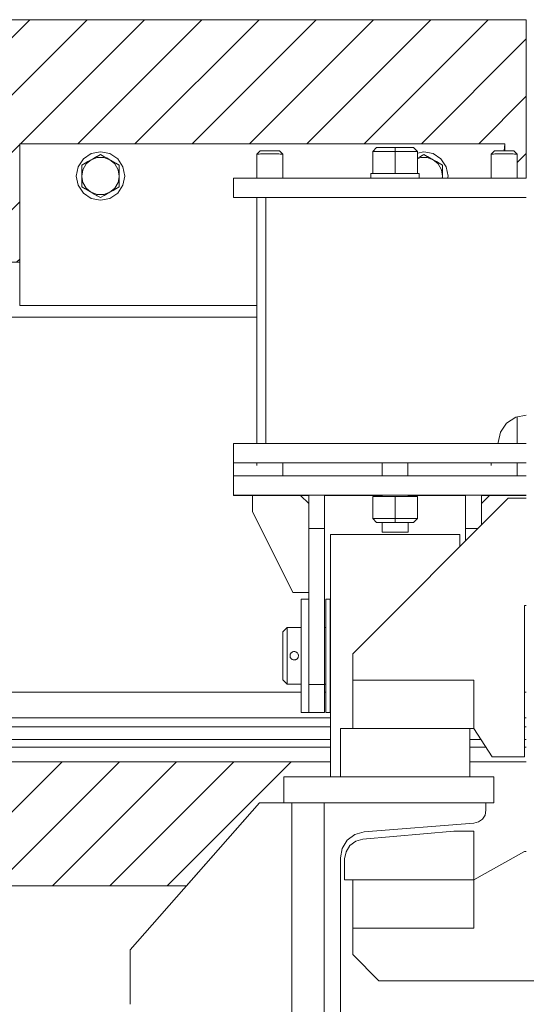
# Model space of a CAD drawing. Header units: millimetres. Extents: x 53056 to 116131, y -669674 to -625124.
# Tile 238 of 256: x 70535 to 70848, y -635462 to -634853. Entities that reach past the tile are written whole.
import ezdxf

# ---------------------------------------------------------------- set-up
doc = ezdxf.new("R2010")
doc.units = ezdxf.units.MM
doc.header["$MEASUREMENT"] = 0
doc.linetypes.add('DGN Style 1', pattern=[536.1990872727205, 0.8921781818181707, -535.3069090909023])
for name, color, linetype, lineweight in [('Main Cradle Blocks', 7, 'Continuous', 0), ('Main Cradle Tower', 7, 'Continuous', 0), ('Main Cradle Tower Rail Frame', 7, 'Continuous', 0), ('Side Cradle Blocks', 7, 'Continuous', 0), ('Side Cradle Stbd', 7, 'Continuous', 0)]:
    doc.layers.add(name, color=color, linetype=linetype, lineweight=lineweight)

# ---------------------------------------------------------------- blocks, each defined once
blk = doc.blocks.new('*U55')
at = {"linetype": 'Continuous', "lineweight": 0}
h = blk.add_hatch(dxfattribs=at)
h.set_pattern_fill('HATCH', color=30, style=0, pattern_type=2)
h.set_pattern_definition([(45, (-13953.095331, 12516.421581), (-17.71895608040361, 17.71895608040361), [])])
h.paths.add_polyline_path([(-14089.02989966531, 12396.1757699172), (-14059.17148328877, 12396.1757699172), (-14059.1714523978, 12396.1757699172), (-14059.1714523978, 12469.45638980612), (-13759.1714523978, 12469.45638980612), (-13759.46914635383, 12465.03923874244), (-13757.17304575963, 12465.03902375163), (-13755.22650566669, 12465.03841150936), (-13753.46914635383, 12465.03641439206), (-13751.47332197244, 12463.03340969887), (-13751.47302652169, 12448.10062734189), (-13751.47302652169, 12448.10059645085), (-13745.78914645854, 12448.10059645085), (-13745.78911556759, 12448.10059645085), (-13745.78911556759, 12546.1757699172), (-13745.78914645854, 12546.1757699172), (-14229.1714523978, 12546.1757699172), (-14229.1714523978, 12408.17580080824), (-14229.1714523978, 12408.1757699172), (-14089.02959075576, 12408.1757699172)])
h = blk.add_hatch(dxfattribs=at)
h.set_pattern_fill('HATCH', color=30, style=0, pattern_type=2)
h.set_pattern_definition([(45, (-14032.724546, 12064.084411), (-17.71895608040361, 17.71895608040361), [])])
h.paths.add_polyline_path([(-13910.78911556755, 12061.69492971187), (-13895.78914645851, 12061.69492971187), (-13895.78911556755, 12077.69492971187), (-13866.96914635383, 12077.69492971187), (-13866.96914635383, 12077.69496060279), (-13866.96914635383, 12083.40396477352), (-13866.96914635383, 12087.07755214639), (-13866.96917724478, 12087.07755214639), (-14133.75592507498, 12087.07755214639), (-14133.75592507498, 12010.35817203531), (-13955.92037223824, 12010.35817203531), (-13955.92034903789, 12010.35815163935)])
at = {"color": 30, "linetype": 'Continuous', "lineweight": 0, "flags": 128}
for points in [[(-14089.02989966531, 12396.1757699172), (-14059.17148328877, 12396.1757699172), (-14059.1714523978, 12396.1757699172), (-14059.1714523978, 12469.45638980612), (-13759.1714523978, 12469.45638980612), (-13759.46914635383, 12465.03923874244), (-13757.17304575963, 12465.03902375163), (-13755.22650566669, 12465.03841150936), (-13753.46914635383, 12465.03641439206), (-13751.47332197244, 12463.03340969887), (-13751.47302652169, 12448.10062734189), (-13751.47302652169, 12448.10059645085), (-13745.78914645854, 12448.10059645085), (-13745.78911556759, 12448.10059645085), (-13745.78911556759, 12546.1757699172), (-13745.78914645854, 12546.1757699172), (-14229.1714523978, 12546.1757699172), (-14229.1714523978, 12408.17580080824), (-14229.1714523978, 12408.1757699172), (-14089.02959075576, 12408.1757699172), (-14089.02989966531, 12396.1757699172)], [(-13910.78911556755, 12061.69492971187), (-13895.78914645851, 12061.69492971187), (-13895.78911556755, 12077.69492971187), (-13866.96914635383, 12077.69492971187), (-13866.96914635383, 12077.69496060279), (-13866.96914635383, 12083.40396477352), (-13866.96914635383, 12087.07755214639), (-13866.96917724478, 12087.07755214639), (-14133.75592507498, 12087.07755214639), (-14133.75592507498, 12010.35817203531), (-13955.92037223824, 12010.35817203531), (-13955.92034903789, 12010.35815163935), (-13910.78911556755, 12061.69492971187)]]:
    blk.add_lwpolyline(points, close=True, dxfattribs=at)
at = {"layer": 'Main Cradle Blocks', "color": 7, "linetype": 'Continuous', "lineweight": 0}
for p, q in [((-14133.75592507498, 12087.07755214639), (-13866.96917724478, 12087.07755214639)), ((-13780.78908467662, 12087.07755214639), (-13745.78914645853, 12087.07755214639)), ((-13955.92037223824, 12010.35817203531), (-14133.75592507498, 12010.35817203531))]:
    blk.add_line(p, q, dxfattribs=at)
at = {"layer": 'Main Cradle Tower', "color": 7, "linetype": 'Continuous', "lineweight": 0}
for p, q in [((-13911.53526392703, 12463.07289209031), (-13911.06379336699, 12463.08170822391)), ((-13904.46914635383, 12465.03923874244), (-13906.76524694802, 12465.03902375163)), ((-13903.88587194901, 12463.11667911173), (-13904.46914635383, 12463.11689537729)), ((-13838.42555281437, 12467.09281048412), (-13840.82555281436, 12464.69215849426)), ((-13838.43181507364, 12467.09277701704), (-13840.82555281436, 12464.69969009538)), ((-13840.82555281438, 12464.70436041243), (-13838.43648858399, 12467.09277509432)), ((-13840.82092366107, 12464.70436167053), (-13840.82555281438, 12464.70436041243)), ((-13840.82555281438, 12464.69973377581), (-13840.82555281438, 12464.70436041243)), ((-13840.82555281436, 12464.69220218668), (-13840.82555281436, 12464.69969009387)), ((-13840.82555281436, 12464.69215849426), (-13840.82555281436, 12451.09216000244)), ((-13826.96914635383, 12464.68839269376), (-13840.82555281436, 12464.69215849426)), ((-13838.42555281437, 12467.09903757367), (-13838.43175042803, 12467.092841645)), ((-13838.43019159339, 12467.09907037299), (-13838.42555281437, 12467.10370789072)), ((-13838.42092366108, 12467.10370914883), (-13838.42555281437, 12467.10370789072)), ((-13838.42555281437, 12467.10370789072), (-13838.42555281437, 12467.103271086)), ((-13832.96460567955, 12467.10052171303), (-13838.42555281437, 12467.09903757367)), ((-13838.42555281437, 12467.09903757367), (-13838.42555281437, 12467.09284204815)), ((-13838.42555281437, 12467.09281048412), (-13826.96914635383, 12467.08969693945)), ((-13832.95994769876, 12467.10519329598), (-13838.42085094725, 12467.10370916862)), ((-13834.36018261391, 12467.09736513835), (-13834.96914635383, 12467.09592402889)), ((-13832.96677427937, 12467.0983467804), (-13834.36018261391, 12467.09736513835)), ((-13832.50909532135, 12467.1006455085), (-13832.96453306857, 12467.1005217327)), ((-13832.49960732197, 12467.10531840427), (-13832.95988991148, 12467.1051933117)), ((-13831.21102681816, 12467.09903190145), (-13832.50773915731, 12467.09862404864)), ((-13831.20961336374, 12467.10099867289), (-13832.50525946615, 12467.100646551)), ((-13826.96914635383, 12467.1068214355), (-13832.49953151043, 12467.10531842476)), ((-13829.26413597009, 12467.10152740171), (-13831.20960539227, 12467.1009986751)), ((-13826.96914635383, 12467.10215111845), (-13829.26406982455, 12467.10152741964)), ((-13826.96914635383, 12467.1068214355), (-13822.73215035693, 12467.10566993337)), ((-13826.96914635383, 12467.10218200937), (-13826.96914635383, 12467.1068214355)), ((-13826.96914635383, 12467.10215111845), (-13824.67421231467, 12467.10152741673)), ((-13815.51273989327, 12467.09281048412), (-13826.96914635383, 12467.08969693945)), ((-13826.96914635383, 12467.08969693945), (-13826.96914635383, 12464.68839269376)), ((-13813.11273989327, 12464.69215849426), (-13826.96914635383, 12464.68839269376)), ((-13826.96914635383, 12451.08839420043), (-13826.96914635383, 12464.68839269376)), ((-13824.67419527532, 12467.10152741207), (-13822.72877052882, 12467.1009986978)), ((-13822.73211964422, 12467.10566992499), (-13820.97831162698, 12467.1051932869)), ((-13822.72869425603, 12467.10099867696), (-13821.42923067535, 12467.10064551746)), ((-13821.42738650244, 12467.09862305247), (-13822.72727121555, 12467.0990319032)), ((-13821.42919841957, 12467.10064550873), (-13820.97371431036, 12467.10052172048)), ((-13820.97822064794, 12467.10519326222), (-13815.52368099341, 12467.1037108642)), ((-13820.9736254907, 12467.10052169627), (-13815.51901067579, 12467.09903927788)), ((-13815.52362784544, 12467.10371084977), (-13815.51273989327, 12467.10370789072)), ((-13815.51894282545, 12467.09903925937), (-13815.51273989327, 12467.09903757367)), ((-13815.51273989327, 12467.10370789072), (-13815.51273989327, 12467.103271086)), ((-13815.51273989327, 12467.10370789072), (-13815.50810111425, 12467.09907037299)), ((-13815.51273989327, 12467.09903757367), (-13815.51273989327, 12467.09284137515)), ((-13815.50654152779, 12467.09284089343), (-13815.51273989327, 12467.09903757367)), ((-13813.11273989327, 12464.69215849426), (-13815.51273989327, 12467.09281048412)), ((-13813.11273989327, 12464.69969009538), (-13815.50647763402, 12467.09277701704)), ((-13815.50180412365, 12467.09277509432), (-13813.11273989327, 12464.70436041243)), ((-13813.11273989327, 12464.70436041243), (-13813.11736904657, 12464.70436167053)), ((-13813.11273989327, 12464.69973377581), (-13813.11273989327, 12464.70436041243)), ((-13813.11273989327, 12464.69969009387), (-13813.11273989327, 12464.69220218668)), ((-13813.11273989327, 12451.09216000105), (-13813.11273989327, 12464.69215849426)), ((-13766.53526392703, 12463.07289209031), (-13766.06379336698, 12463.08170822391)), ((-13759.46914635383, 12465.03923874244), (-13761.76524694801, 12465.03902375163)), ((-13758.88587194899, 12463.11667911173), (-13759.46914635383, 12463.11689537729)), ((-13826.96914635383, 12451.08839420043), (-13840.82555281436, 12451.09216000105)), ((-13813.11273989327, 12451.09216000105), (-13826.96914635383, 12451.08839420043)), ((-13926.96914635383, 12448.10059645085), (-13926.96914635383, 12436.10059645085)), ((-13926.96914635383, 12448.10059645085), (-13920.21914635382, 12448.10059645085)), ((-13920.21914635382, 12448.10059645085), (-13865.71914635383, 12448.10059645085)), ((-13912.44822122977, 12436.10056555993), (-13912.46550973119, 12283.98510734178)), ((-13745.78979163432, 12436.10059645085), (-13793.21914635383, 12436.10059645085)), ((-13751.46977943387, 12283.98510734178), (-13751.47010377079, 12300.37786411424)), ((-13926.96914635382, 12283.98507645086), (-13920.21914635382, 12283.98507645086)), ((-13920.21914635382, 12283.98507645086), (-13865.71914635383, 12283.98507645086)), ((-13926.96914635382, 12263.98510739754), (-13926.96914635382, 12271.98501344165)), ((-13912.46687358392, 12271.98504555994), (-13912.46706191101, 12270.32802167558)), ((-13896.46938372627, 12263.98510734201), (-13896.4695420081, 12271.98504555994)), ((-13834.96818624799, 12271.98504555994), (-13834.96836562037, 12263.98510734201)), ((-13818.97198048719, 12263.98510734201), (-13818.97263162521, 12271.98504555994)), ((-13745.78914645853, 12271.98507645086), (-13793.21914635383, 12271.98507645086)), ((-13767.46687358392, 12271.98504555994), (-13767.467061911, 12270.3280217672)), ((-13751.46938372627, 12263.98510734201), (-13751.46954200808, 12271.98504555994)), ((-13926.96914635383, 12251.98507778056), (-13926.96914635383, 12263.98507645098)), ((-13745.78914645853, 12263.98507645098), (-13926.96914635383, 12263.98507645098)), ((-13926.96914635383, 12251.8626892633), (-13926.96914635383, 12251.98507778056)), ((-13926.96914635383, 12251.98507778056), (-13745.78914645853, 12251.98507778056)), ((-13915.14602858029, 12251.8626892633), (-13926.96914635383, 12251.8626892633)), ((-13912.96914635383, 12251.95551349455), (-13912.469181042, 12251.9543303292)), ((-13912.46912255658, 12251.9262371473), (-13911.86021737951, 12251.9262371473)), ((-13911.85997816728, 12251.9262371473), (-13910.12603500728, 12251.9262371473)), ((-13910.12546837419, 12251.9262371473), (-13907.53064851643, 12251.9262371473)), ((-13907.53059511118, 12251.9262371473), (-13904.47011425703, 12251.9262371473)), ((-13907.53059031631, 12251.95179898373), (-13904.46975140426, 12251.95151238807)), ((-13904.47006103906, 12251.9262371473), (-13901.40849242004, 12251.9262371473)), ((-13904.46914635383, 12251.9595146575), (-13901.21633717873, 12251.95921008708)), ((-13901.40768447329, 12251.9262371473), (-13898.8128325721, 12251.9262371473)), ((-13898.81277910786, 12251.9262371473), (-13897.07831550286, 12251.9262371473)), ((-13897.07825372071, 12251.9262371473), (-13896.46917161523, 12251.9262371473)), ((-13896.46911480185, 12251.95433032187), (-13895.96914635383, 12251.95551349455)), ((-13885.42850911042, 12251.92580028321), (-13885.42850911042, 12251.9262371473)), ((-13885.42850911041, 12251.9262371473), (-13885.42850911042, 12251.92580028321)), ((-13880.34417724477, 12251.8626892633), (-13885.36491753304, 12251.8626892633)), ((-13834.96866842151, 12251.8626892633), (-13870.59411546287, 12251.8626892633)), ((-13834.96868300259, 12251.20770797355), (-13840.82555281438, 12251.20611623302)), ((-13840.82555281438, 12251.20611623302), (-13840.82555281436, 12251.19858463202)), ((-13840.82555281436, 12251.19858463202), (-13826.96914635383, 12251.1948188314)), ((-13840.82555281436, 12251.19858463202), (-13840.82555281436, 12237.59858613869)), ((-13834.96799619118, 12251.20235315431), (-13834.96914635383, 12251.20235043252)), ((-13834.9686357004, 12251.93964275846), (-13834.96865223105, 12251.20238249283)), ((-13826.96914635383, 12251.1948188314), (-13813.11273989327, 12251.19858463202)), ((-13826.96914635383, 12251.1948188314), (-13826.96914635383, 12237.59482033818)), ((-13818.96914635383, 12251.20235043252), (-13818.97203555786, 12251.20235726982)), ((-13818.97094006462, 12251.20238556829), (-13818.97100007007, 12251.93961760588)), ((-13783.34417724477, 12251.8626892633), (-13818.97096253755, 12251.8626892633)), ((-13813.11273989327, 12251.20611623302), (-13818.97090960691, 12251.20770832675)), ((-13813.11273989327, 12251.19861552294), (-13813.11273989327, 12251.20611623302)), ((-13813.11273989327, 12237.59858613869), (-13813.11273989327, 12251.19858463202)), ((-13773.5941463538, 12251.96537395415), (-13773.5941463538, 12233.45655488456)), ((-13768.57337517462, 12251.8626892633), (-13773.59411546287, 12251.8626892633)), ((-13768.50978359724, 12251.9262371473), (-13768.50978359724, 12251.92592823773)), ((-13767.46918104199, 12251.9543303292), (-13767.96914635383, 12251.95551349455)), ((-13766.86021737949, 12251.9262371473), (-13767.46912255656, 12251.9262371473)), ((-13765.47955399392, 12251.95268424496), (-13766.86005377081, 12251.95365679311)), ((-13765.12603500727, 12251.9262371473), (-13766.85997816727, 12251.9262371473)), ((-13765.47955399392, 12251.95268424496), (-13765.12603356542, 12251.95257305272)), ((-13765.12567413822, 12251.95257293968), (-13762.72195552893, 12251.9518169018)), ((-13762.53064851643, 12251.9262371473), (-13765.12546837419, 12251.9262371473)), ((-13762.53064701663, 12251.95179898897), (-13762.72195552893, 12251.9518169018)), ((-13759.47011425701, 12251.9262371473), (-13762.53059511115, 12251.9262371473)), ((-13759.46975140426, 12251.95151238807), (-13762.5305903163, 12251.95179898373)), ((-13756.40849242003, 12251.9262371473), (-13759.47006103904, 12251.9262371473)), ((-13753.8128325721, 12251.9262371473), (-13756.40768447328, 12251.9262371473)), ((-13752.07831550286, 12251.9262371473), (-13753.81277910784, 12251.9262371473)), ((-13751.46917161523, 12251.9262371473), (-13752.0782537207, 12251.9262371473)), ((-13750.96914635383, 12251.95551349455), (-13751.46911480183, 12251.95433032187)), ((-13745.78914645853, 12251.9262371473), (-13751.46911424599, 12251.9262371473)), ((-13915.14599768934, 12241.92153100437), (-13915.14599768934, 12241.92616918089)), ((-13840.82555281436, 12237.59858613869), (-13826.96914635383, 12237.59482033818)), ((-13840.82555281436, 12237.59858613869), (-13838.42555281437, 12235.19923866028)), ((-13826.96914635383, 12237.59482033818), (-13813.11273989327, 12237.59858613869)), ((-13826.96914635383, 12235.19612511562), (-13826.96914635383, 12237.59482033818)), ((-13815.51273989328, 12235.19923866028), (-13813.11273989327, 12237.59858613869)), ((-13880.3441463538, 12231.4850797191), (-13870.59414635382, 12231.4850797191)), ((-13838.42555281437, 12235.199675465), (-13838.42555281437, 12235.19923866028)), ((-13838.42555281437, 12235.19923866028), (-13826.96914635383, 12235.19612511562)), ((-13834.96901107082, 12235.19826837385), (-13834.96914631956, 12229.16622804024)), ((-13815.51273989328, 12235.19923866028), (-13826.96914635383, 12235.19612511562)), ((-13815.51273989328, 12235.199675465), (-13815.51273989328, 12235.19923866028)), ((-13775.56562151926, 12231.4850797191), (-13783.34414635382, 12231.4850797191)), ((-13834.96921019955, 12227.69492971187), (-13866.96914635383, 12227.69492971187)), ((-13834.35642503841, 12227.69492971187), (-13834.96919423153, 12227.69492971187)), ((-13834.96261960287, 12229.16468357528), (-13834.36021383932, 12229.16325798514)), ((-13834.36014576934, 12229.16325788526), (-13832.62603198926, 12229.16203621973)), ((-13819.58173138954, 12227.69492971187), (-13834.35639474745, 12227.69492971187)), ((-13832.62593997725, 12229.16203617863), (-13830.03064478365, 12229.16121988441)), ((-13830.03051738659, 12229.16121986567), (-13826.96927368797, 12229.16093323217)), ((-13826.96901978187, 12229.16093323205), (-13823.90778494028, 12229.16121986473)), ((-13823.90765943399, 12229.1612198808), (-13821.31236088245, 12229.16203617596)), ((-13821.31226118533, 12229.16203621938), (-13819.57814801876, 12229.16325788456)), ((-13786.96914635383, 12227.69492971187), (-13819.58168164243, 12227.69492971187)), ((-13819.57808315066, 12229.16325797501), (-13818.97567310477, 12229.16468357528)), ((-13890.14599768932, 12191.92153709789), (-13890.14599768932, 12191.92617527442)), ((-13880.34417724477, 12187.69492583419), (-13884.96914635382, 12187.69492583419)), ((-13867.21914635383, 12187.69492583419), (-13869.84414635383, 12187.69492583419)), ((-13870.59411546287, 12170.19492777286), (-13869.84417724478, 12170.19492777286)), ((-13867.21914635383, 12170.19492971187), (-13867.21914635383, 12135.19493246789)), ((-13867.21911546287, 12170.19492777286), (-13866.96917724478, 12170.19492777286)), ((-13891.77406870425, 12153.67649939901), (-13891.96129708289, 12152.70341463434)), ((-13891.95838089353, 12152.4656739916), (-13891.87302530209, 12151.999316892)), ((-13891.88862211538, 12153.34686801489), (-13891.86006397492, 12153.4297169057)), ((-13891.76460686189, 12151.70032257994), (-13891.87302530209, 12151.999316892)), ((-13891.28771178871, 12154.46673757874), (-13891.28543537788, 12154.46991652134)), ((-13890.60330035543, 12155.00546008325), (-13890.59841982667, 12155.0089590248)), ((-13889.42032224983, 12155.30565480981), (-13890.34435732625, 12155.11859135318)), ((-13890.34415528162, 12155.11867844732), (-13890.34212192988, 12155.11935906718)), ((-13889.76670212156, 12155.29369851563), (-13889.74496014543, 12155.29472302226)), ((-13889.29522915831, 12155.32752031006), (-13889.29299020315, 12155.32722064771)), ((-13887.49653189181, 12154.5568785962), (-13887.49347283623, 12154.55428592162)), ((-13887.37599519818, 12150.98215820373), (-13886.92869174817, 12151.70226465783)), ((-13886.92166239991, 12153.7111654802), (-13886.91997496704, 12153.70809943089)), ((-13886.72902032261, 12152.69782218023), (-13886.91534813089, 12153.69878186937)), ((-13886.91240749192, 12151.74262555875), (-13886.72798746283, 12152.70329743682)), ((-13886.82519274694, 12151.96458794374), (-13886.82785754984, 12151.95699304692)), ((-13886.7227757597, 12152.84111004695), (-13886.72357949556, 12152.81151385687)), ((-13891.27554645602, 12150.93714217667), (-13891.19687134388, 12150.85129951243)), ((-13891.19640475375, 12150.85088932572), (-13890.52004874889, 12150.35835776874)), ((-13890.84521143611, 12150.55364443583), (-13890.89048575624, 12150.58191670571)), ((-13887.82936294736, 12150.55926412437), (-13888.24310209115, 12150.32016699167)), ((-13888.24276802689, 12150.32039572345), (-13887.52044381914, 12150.81496665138)), ((-13887.7950500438, 12150.58724711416), (-13887.82932670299, 12150.55929368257)), ((-13887.20986628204, 12151.1749131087), (-13887.21359267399, 12151.17013043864)), ((-13880.3441463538, 12134.83054442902), (-13870.59414635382, 12134.83054442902)), ((-13869.84417724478, 12135.19493165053), (-13870.59411546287, 12135.19493165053)), ((-13866.96917724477, 12135.19493165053), (-13867.21911546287, 12135.19493165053)), ((-13880.34417724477, 12117.69493358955), (-13884.96914635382, 12117.69493358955)), ((-13870.59414635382, 12117.69390387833), (-13880.3441463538, 12117.69390387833)), ((-13867.21914635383, 12117.69493358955), (-13869.84414635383, 12117.69493358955)), ((-13780.78911556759, 12107.69489882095), (-13780.78911556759, 12077.69496060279)), ((-13790.69129480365, 12044.10298627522), (-13847.00653572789, 12039.17604111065)), ((-13790.69129480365, 12044.10298627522), (-13778.15169955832, 12044.10298627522)), ((-13778.15169955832, 12044.10298627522), (-13778.15169955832, 12014.10301716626)), ((-13857.32156514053, 12031.43833366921), (-13858.15169955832, 12027.01322907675)), ((-13858.15169955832, 12027.01322907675), (-13858.15169955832, 12014.10298627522)), ((-13853.15173044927, 12014.10298627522), (-13858.15169955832, 12014.10298627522))]:
    blk.add_line(p, q, dxfattribs=at)
at = {"layer": 'Main Cradle Tower', "color": 7, "linetype": 'Continuous', "lineweight": 0, "flags": 128}
for points in [[(-13912.44483524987, 12463.03671674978), (-13912.44515991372, 12463.03601140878), (-13912.44786112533, 12463.0301429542), (-13912.4449696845, 12461.99178477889)], [(-13912.44486317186, 12462.92895206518), (-13912.44515991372, 12463.03601140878), (-13912.44685737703, 12448.10062734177)], [(-13912.2049178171, 12463.05597300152), (-13912.19111538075, 12463.05707709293), (-13912.44211532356, 12463.04262586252), (-13912.44480435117, 12463.03678387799), (-13912.44481186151, 12463.03676756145)], [(-13906.76524694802, 12465.03902375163), (-13908.71178704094, 12465.03841150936), (-13910.01242354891, 12465.03749522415), (-13910.46914635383, 12465.03641439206), (-13912.43917060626, 12463.04248598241)], [(-13911.82344371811, 12463.06750335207), (-13911.84718948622, 12463.06682998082), (-13912.19111538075, 12463.05707709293)], [(-13911.06379336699, 12463.08170822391), (-13911.77517671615, 12463.06887208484), (-13911.82344371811, 12463.06750335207), (-13911.79144702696, 12463.06810166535)], [(-13904.46914635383, 12463.11689537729), (-13905.91150011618, 12463.11556384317), (-13906.78981222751, 12463.11340199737), (-13907.49101225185, 12463.11051457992), (-13907.51822681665, 12463.11040251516), (-13908.13841583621, 12463.10784868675), (-13909.19305987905, 12463.10122991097), (-13910.07381846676, 12463.09335823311), (-13910.11444308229, 12463.09299515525), (-13910.28459054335, 12463.09147448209), (-13911.06379336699, 12463.08170822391)], [(-13896.4884597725, 12463.0486019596), (-13898.46914635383, 12465.03641439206), (-13898.92586915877, 12465.03749522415), (-13900.22650566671, 12465.03841150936), (-13902.17304575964, 12465.03902375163), (-13904.46914635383, 12465.03923874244)], [(-13896.47332197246, 12463.03340969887), (-13896.48846408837, 12463.03600065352), (-13896.49296644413, 12463.03677104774), (-13896.55882579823, 12463.04804018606), (-13896.83854254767, 12463.06022673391), (-13897.10866386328, 12463.06674910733), (-13897.13602623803, 12463.06740980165), (-13897.40016427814, 12463.07378770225), (-13898.06414488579, 12463.08438407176), (-13898.8289404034, 12463.09297633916), (-13898.86522463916, 12463.09338398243), (-13899.03853871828, 12463.09533111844), (-13900.01191581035, 12463.10312525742), (-13901.28919532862, 12463.11020248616), (-13901.41058699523, 12463.11062623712), (-13901.43830722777, 12463.11072300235), (-13902.46217198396, 12463.11429708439), (-13903.88587194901, 12463.11667911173)], [(-13896.47302652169, 12448.10062734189), (-13896.47332197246, 12463.03340969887), (-13896.4884343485, 12463.04857644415)], [(-13818.96914635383, 12467.09561511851), (-13818.96914635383, 12467.09592402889), (-13819.57811009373, 12467.09448291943), (-13821.31229210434, 12467.09326120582), (-13823.9076788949, 12467.09244488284), (-13826.96914635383, 12467.09215822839), (-13830.03061381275, 12467.09244488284), (-13832.62600060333, 12467.09326120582), (-13834.36018261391, 12467.09448291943), (-13834.96914635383, 12467.09592402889), (-13834.96914635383, 12467.09561511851)], [(-13820.96678890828, 12467.09353550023), (-13820.96914635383, 12467.09592402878), (-13821.42586915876, 12467.09700486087), (-13822.72650566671, 12467.09792114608), (-13824.67304575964, 12467.09853338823), (-13826.96914635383, 12467.09874837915), (-13829.26524694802, 12467.09853338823), (-13831.21178704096, 12467.09792114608), (-13832.51242354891, 12467.09700486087), (-13832.96914635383, 12467.09592402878), (-13832.9715279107, 12467.09353551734)], [(-13832.51096762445, 12467.09862303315), (-13832.62600060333, 12467.09858685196), (-13832.96669473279, 12467.0983468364)], [(-13829.26492026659, 12467.0994748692), (-13830.03061381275, 12467.09940317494), (-13831.21097555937, 12467.09903191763)], [(-13824.67343523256, 12467.09947487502), (-13826.96914635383, 12467.09968982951), (-13829.26485412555, 12467.09947487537)], [(-13822.72734749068, 12467.09903192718), (-13823.9076788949, 12467.09940317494), (-13824.67338445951, 12467.09947487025)], [(-13820.9715739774, 12467.09834681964), (-13821.31229210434, 12467.09858685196), (-13821.42732553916, 12467.09862303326)], [(-13818.96914635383, 12467.09592402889), (-13819.57811009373, 12467.09736513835), (-13820.97148612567, 12467.0983467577)], [(-13767.44483524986, 12463.03671674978), (-13767.44515991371, 12463.03601140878), (-13767.44786112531, 12463.0301429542), (-13767.44496968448, 12461.99178477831)], [(-13767.44486317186, 12462.92895206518), (-13767.44515991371, 12463.03601140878), (-13767.44685737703, 12448.10062734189)], [(-13767.20491781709, 12463.05597300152), (-13767.19111538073, 12463.05707709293), (-13767.44211532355, 12463.04262586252), (-13767.44480435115, 12463.03678387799), (-13767.44481186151, 12463.03676756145)], [(-13761.76524694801, 12465.03902375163), (-13763.71178704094, 12465.03841150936), (-13765.01242354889, 12465.03749522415), (-13765.46914635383, 12465.03641439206), (-13767.43917060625, 12463.04248598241)], [(-13766.82344371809, 12463.06750335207), (-13766.8471894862, 12463.06682998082), (-13767.19111538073, 12463.05707709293)], [(-13766.06379336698, 12463.08170822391), (-13766.77517671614, 12463.06887208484), (-13766.82344371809, 12463.06750335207), (-13766.79144702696, 12463.06810166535)], [(-13759.46914635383, 12463.11689537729), (-13760.91150011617, 12463.11556384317), (-13761.78981222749, 12463.11340199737), (-13762.49101225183, 12463.11051457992), (-13762.51822681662, 12463.11040251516), (-13763.13841583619, 12463.10784868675), (-13764.19305987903, 12463.10122991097), (-13765.07381846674, 12463.09335823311), (-13765.11444308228, 12463.09299515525), (-13765.28459054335, 12463.09147448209), (-13766.06379336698, 12463.08170822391)], [(-13751.4884597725, 12463.0486019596), (-13753.46914635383, 12465.03641439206), (-13753.92586915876, 12465.03749522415), (-13755.22650566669, 12465.03841150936), (-13757.17304575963, 12465.03902375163), (-13759.46914635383, 12465.03923874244)], [(-13751.47332197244, 12463.03340969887), (-13751.48846408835, 12463.03600065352), (-13751.49296644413, 12463.03677104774), (-13751.55882579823, 12463.04804018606), (-13751.83854254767, 12463.06022673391), (-13752.10866386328, 12463.06674910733), (-13752.13602623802, 12463.06740980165), (-13752.40016427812, 12463.07378770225), (-13753.06414488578, 12463.08438407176), (-13753.82894040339, 12463.09297633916), (-13753.86522463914, 12463.09338398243), (-13754.03853871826, 12463.09533111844), (-13755.01191581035, 12463.10312525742), (-13756.28919532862, 12463.11020248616), (-13756.41058699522, 12463.11062623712), (-13756.43830722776, 12463.11072300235), (-13757.46217198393, 12463.11429708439), (-13758.88587194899, 12463.11667911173)], [(-13751.47302652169, 12448.10062734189), (-13751.47332197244, 12463.03340969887), (-13751.48843434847, 12463.04857644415)], [(-13840.82558370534, 12451.10329943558), (-13840.82733934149, 12451.10329819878), (-13841.96914635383, 12451.10059611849), (-13841.96914635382, 12451.09595669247)], [(-13841.96914635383, 12448.10062734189), (-13841.96914635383, 12451.09592580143), (-13841.96883744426, 12451.09592653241)], [(-13840.82558370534, 12451.09322248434), (-13840.8273393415, 12451.09322372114), (-13841.96914635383, 12451.09592580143)], [(-13841.96261960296, 12451.09594124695), (-13840.8273393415, 12451.09862788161), (-13840.82558370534, 12451.09862911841)], [(-13829.78499474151, 12451.08912858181), (-13832.70939783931, 12451.08940240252), (-13837.57574807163, 12451.09093300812), (-13838.29883574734, 12451.09144241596)], [(-13815.63945695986, 12451.09144241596), (-13816.36254463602, 12451.09093300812), (-13821.22889486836, 12451.08940240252), (-13824.15329796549, 12451.08912858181)], [(-13811.96914635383, 12451.09601271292), (-13811.96914635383, 12451.10059611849), (-13813.11095336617, 12451.10329819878), (-13813.11270900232, 12451.10329943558)], [(-13813.11270900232, 12451.09862911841), (-13813.11095336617, 12451.09862788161), (-13811.97567310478, 12451.09594124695)], [(-13811.96914635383, 12451.09592580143), (-13813.11095336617, 12451.09322372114), (-13813.11270900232, 12451.09322248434)], [(-13811.96930383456, 12451.09592617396), (-13811.96914635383, 12451.09592580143), (-13811.96914635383, 12448.10062734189)], [(-13865.71914635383, 12448.10059645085), (-13793.21914635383, 12448.10059645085), (-13745.78914645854, 12448.10059645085)], [(-13793.21914635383, 12436.10059645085), (-13865.71914635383, 12436.10059645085), (-13926.96914635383, 12436.10059645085)], [(-13906.96914635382, 12436.10056555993), (-13906.96914635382, 12303.98507645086), (-13906.96914635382, 12283.98510734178)], [(-13763.28911508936, 12283.98510734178), (-13763.28072909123, 12284.52679255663), (-13761.79715872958, 12291.05561774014), (-13757.97045309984, 12296.54951101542), (-13752.36073618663, 12300.20431818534), (-13745.78914645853, 12301.48507043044)], [(-13926.96914635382, 12271.98507645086), (-13926.96914635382, 12271.98507645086), (-13926.96914635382, 12283.98507645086), (-13926.96914635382, 12283.98507645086)], [(-13865.71914635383, 12283.98507645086), (-13793.21914635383, 12283.98507645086), (-13745.7897916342, 12283.98507645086)], [(-13793.21914635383, 12271.98507645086), (-13865.71914635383, 12271.98507645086), (-13926.96914635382, 12271.98507645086)], [(-13880.34417724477, 12191.92624434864), (-13890.14599768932, 12191.92624434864), (-13915.14599768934, 12241.92623825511), (-13915.14599768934, 12251.9262371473), (-13912.4691842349, 12251.9262371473)], [(-13904.46914635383, 12251.9595146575), (-13907.72195552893, 12251.95921008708), (-13910.47955399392, 12251.95834274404), (-13912.32212238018, 12251.95704467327), (-13912.96914635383, 12251.95551349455), (-13912.96914635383, 12251.95582240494)], [(-13912.46911931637, 12251.9543301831), (-13912.32212238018, 12251.95398231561), (-13911.86021569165, 12251.95365690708)], [(-13911.86005377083, 12251.95365679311), (-13910.47955399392, 12251.95268424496), (-13910.12603356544, 12251.95257305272)], [(-13910.12567413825, 12251.95257293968), (-13907.72195552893, 12251.9518169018), (-13907.53064701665, 12251.95179898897)], [(-13904.46969486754, 12251.95151238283), (-13904.46914635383, 12251.95151233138), (-13901.40818456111, 12251.95179893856)], [(-13901.40767012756, 12251.95179898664), (-13901.21633717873, 12251.9518169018), (-13898.8126234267, 12251.95257293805)], [(-13895.96914635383, 12251.95582240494), (-13895.96914635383, 12251.95551349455), (-13896.61617032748, 12251.95704467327), (-13898.45873871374, 12251.95834274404), (-13901.21633717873, 12251.95921008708)], [(-13898.81256164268, 12251.95257295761), (-13898.45873871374, 12251.95268424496), (-13897.07823948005, 12251.95365679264)], [(-13897.07811952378, 12251.95365687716), (-13896.61617032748, 12251.95398231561), (-13896.46917418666, 12251.95433018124)], [(-13896.46911424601, 12251.9262371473), (-13885.42850911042, 12251.9262371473), (-13880.34417724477, 12246.84190584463)], [(-13880.3441463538, 12130.85435451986), (-13880.3441463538, 12134.83054442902), (-13880.3441463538, 12231.4850797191), (-13880.3441463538, 12251.96537395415)], [(-13870.59414635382, 12251.96506504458), (-13870.59414635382, 12251.96506504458), (-13880.3441463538, 12251.96506504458), (-13880.3441463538, 12251.96506504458)], [(-13870.59414635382, 12117.6939041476), (-13870.59414635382, 12119.76063834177), (-13870.59414635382, 12125.70627934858), (-13870.59414635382, 12134.83054442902), (-13870.59414635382, 12231.4850797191), (-13870.59414635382, 12251.96537395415)], [(-13853.15169955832, 12137.69496060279), (-13853.15169955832, 12153.89895799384), (-13756.94767127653, 12250.10298627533), (-13745.78914645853, 12250.10298627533)], [(-13834.41416476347, 12251.20103707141), (-13834.96914635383, 12251.20235043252), (-13834.96914635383, 12251.20204152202)], [(-13818.97130895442, 12251.93930771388), (-13818.97100004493, 12251.93930869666), (-13818.97216410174, 12251.93933383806), (-13819.52234393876, 12251.94063583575), (-13819.52253023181, 12251.94063985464), (-13819.52424372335, 12251.94067681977), (-13819.54691407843, 12251.94073216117), (-13819.5807009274, 12251.94077452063), (-13821.14750453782, 12251.94187831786), (-13821.15027598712, 12251.94188179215), (-13821.1630997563, 12251.94189786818), (-13821.22340717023, 12251.94194655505), (-13821.31241209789, 12251.94199664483), (-13821.31352476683, 12251.94199727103), (-13823.65844299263, 12251.9427348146), (-13823.66170403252, 12251.94273612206), (-13823.74958071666, 12251.94277135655), (-13823.87026801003, 12251.94280516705), (-13823.90843140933, 12251.94281209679), (-13826.67447481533, 12251.9430710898), (-13826.67752160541, 12251.94307164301), (-13826.74799131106, 12251.94308443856), (-13826.88563959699, 12251.94309753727), (-13826.9692066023, 12251.9430987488), (-13827.00526724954, 12251.94309927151), (-13827.14436618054, 12251.94309018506), (-13827.25846651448, 12251.94307318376), (-13827.26141376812, 12251.94307246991), (-13830.02745759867, 12251.9428134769), (-13830.03035219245, 12251.94281277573), (-13830.14938934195, 12251.94278394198), (-13830.24510654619, 12251.94275012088), (-13830.27481613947, 12251.94273535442), (-13832.61973450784, 12251.94199781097), (-13832.62388389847, 12251.94199574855), (-13832.68661004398, 12251.94196457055), (-13832.75315716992, 12251.94191773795), (-13832.78751400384, 12251.94188160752), (-13834.35431818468, 12251.94077780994), (-13834.35753986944, 12251.94077442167), (-13834.37735638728, 12251.940753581), (-13834.40722560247, 12251.94069901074), (-13834.41774572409, 12251.94063984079), (-13834.96792580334, 12251.93933784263), (-13834.96863570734, 12251.939333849), (-13834.96832679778, 12251.93933311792)], [(-13834.41469992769, 12251.20103833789), (-13834.40569765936, 12251.20098770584), (-13834.37679850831, 12251.200934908), (-13834.36635103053, 12251.20092392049)], [(-13832.76353890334, 12251.19978450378), (-13834.36018261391, 12251.20090932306), (-13834.36662174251, 12251.20092456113)], [(-13832.76456421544, 12251.19978522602), (-13832.74901355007, 12251.1997688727), (-13832.68463473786, 12251.19972356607), (-13832.65884209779, 12251.19971074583)], [(-13830.22153996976, 12251.19893133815), (-13832.62600060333, 12251.19968760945), (-13832.65986152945, 12251.199711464)], [(-13830.22622425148, 12251.1989328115), (-13830.14550981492, 12251.19890429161), (-13830.10217942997, 12251.19889379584)], [(-13827.16864837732, 12251.1986033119), (-13830.03061381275, 12251.19887128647), (-13830.10444121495, 12251.19889450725)], [(-13827.17140299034, 12251.19860356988), (-13827.13863832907, 12251.19859868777), (-13827.07455500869, 12251.19859450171)], [(-13826.89435619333, 12251.19859163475), (-13826.96914635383, 12251.19858463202), (-13827.07974070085, 12251.19859498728)], [(-13826.89619457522, 12251.19859146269), (-13826.88836944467, 12251.19859157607), (-13826.75522065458, 12251.1986042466), (-13826.7504915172, 12251.19860510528)], [(-13823.83483738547, 12251.19889419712), (-13823.9076788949, 12251.19887128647), (-13826.7522637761, 12251.19860493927)], [(-13823.8397596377, 12251.19889264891), (-13823.75474445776, 12251.19891646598), (-13823.7209271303, 12251.1989300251)], [(-13821.27545975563, 12251.19971355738), (-13821.31229210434, 12251.19968760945), (-13823.72313729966, 12251.19892932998)], [(-13821.27705906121, 12251.19971243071), (-13821.22630385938, 12251.19974099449), (-13821.16796119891, 12251.1997880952), (-13821.16578714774, 12251.1997908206)], [(-13819.57012829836, 12251.20092821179), (-13819.57811009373, 12251.20090932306), (-13821.1665404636, 12251.19979028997)], [(-13819.57050006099, 12251.20092733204), (-13819.54792740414, 12251.20095563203), (-13819.52599318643, 12251.20100917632), (-13819.52477050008, 12251.2010355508)], [(-13818.96914635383, 12251.20204152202), (-13818.96914635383, 12251.20235043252), (-13819.52511755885, 12251.20103472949)], [(-13783.34414635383, 12251.96537395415), (-13783.34414635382, 12231.4850797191), (-13783.34414635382, 12223.70655488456)], [(-13773.5941463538, 12251.96506504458), (-13773.5941463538, 12251.96506504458), (-13783.34414635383, 12251.96506504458), (-13783.34414635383, 12251.96506504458)], [(-13767.46918423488, 12251.9262371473), (-13768.50978359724, 12251.9262371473), (-13773.59411546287, 12246.84190584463)], [(-13768.50978359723, 12251.92592823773), (-13768.50978359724, 12251.9262371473), (-13768.50978359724, 12251.9262371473)], [(-13767.96914635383, 12251.95582240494), (-13767.96914635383, 12251.95551349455), (-13767.32212238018, 12251.95704467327), (-13765.47955399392, 12251.95834274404), (-13762.72195552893, 12251.95921008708), (-13759.46914635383, 12251.9595146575), (-13756.21633717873, 12251.95921008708), (-13753.45873871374, 12251.95834274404), (-13751.61617032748, 12251.95704467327)], [(-13766.86021569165, 12251.95365690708), (-13767.32212238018, 12251.95398231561), (-13767.46911931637, 12251.9543301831)], [(-13756.40818456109, 12251.95179893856), (-13759.46914635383, 12251.95151233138), (-13759.46969486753, 12251.95151238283)], [(-13753.8126234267, 12251.95257293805), (-13756.21633717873, 12251.9518169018), (-13756.40767012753, 12251.95179898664)], [(-13752.07823948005, 12251.95365679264), (-13753.45873871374, 12251.95268424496), (-13753.81256164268, 12251.95257295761)], [(-13751.46917418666, 12251.95433018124), (-13751.61617032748, 12251.95398231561), (-13752.07811952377, 12251.95365687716)], [(-13751.61617032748, 12251.95704467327), (-13750.96914635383, 12251.95551349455), (-13750.96914635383, 12251.95582240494)], [(-13880.34417724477, 12191.92153709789), (-13890.14599768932, 12191.92153709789), (-13915.14599768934, 12241.92153100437), (-13915.14599768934, 12241.92153100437)], [(-13818.96930383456, 12229.16469864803), (-13818.96914635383, 12229.1646990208), (-13818.96963744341, 12235.1982682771)], [(-13866.96914635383, 12152.69492971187), (-13866.96914635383, 12181.39618713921), (-13866.96914635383, 12205.72793830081), (-13866.96914635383, 12221.98589465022), (-13866.96914635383, 12227.69492971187), (-13866.96914635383, 12227.69492971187)], [(-13818.96914635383, 12229.1646990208), (-13819.57811009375, 12229.16614013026), (-13821.31229210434, 12229.16736184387), (-13823.90767889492, 12229.16817816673), (-13826.96914635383, 12229.1684648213), (-13830.03061381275, 12229.16817816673), (-13832.62600060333, 12229.16736184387), (-13834.36018261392, 12229.16614013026), (-13834.96914635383, 12229.1646990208)], [(-13786.96914635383, 12220.08155488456), (-13786.96914635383, 12221.98589465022), (-13786.96914635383, 12227.69492971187), (-13786.96914635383, 12227.69492971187)], [(-13884.96914635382, 12152.71140508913), (-13884.96914635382, 12166.10406962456), (-13884.96914635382, 12177.45531416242), (-13884.96914635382, 12185.03701462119), (-13884.96914635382, 12187.69492583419), (-13884.96914635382, 12187.69492583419)], [(-13869.84414635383, 12152.71140508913), (-13869.84414635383, 12166.10406962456), (-13869.84414635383, 12177.45531416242), (-13869.84414635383, 12185.03701462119), (-13869.84414635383, 12187.69492583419), (-13869.84414635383, 12187.69492583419)], [(-13867.21914635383, 12152.71140508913), (-13867.21914635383, 12166.10406962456), (-13867.21914635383, 12177.45531416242), (-13867.21914635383, 12185.03701462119), (-13867.21914635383, 12187.69492583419), (-13867.21914635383, 12187.69492583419)], [(-13745.78917451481, 12183.81044971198), (-13746.87086321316, 12183.81044971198), (-13746.87086321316, 12090.10298627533), (-13766.87086321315, 12090.10298627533), (-13778.15167974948, 12107.69489882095)], [(-13896.34414635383, 12163.21809310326), (-13896.34414635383, 12166.44031579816), (-13896.34414635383, 12167.56992806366), (-13893.71914635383, 12170.19492777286), (-13884.96917724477, 12170.19492777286)], [(-13893.71914635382, 12135.19493165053), (-13893.71914635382, 12136.53019211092), (-13893.71914635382, 12140.32638733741), (-13893.71914635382, 12146.00558101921), (-13893.71914635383, 12152.70316740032), (-13893.71914635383, 12159.39949966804), (-13893.71914635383, 12165.07512193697), (-13893.71914635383, 12168.86597216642), (-13893.71914635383, 12170.19492777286)], [(-13884.96917724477, 12135.19493165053), (-13893.71914635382, 12135.19493165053), (-13896.34414635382, 12137.81993135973), (-13896.34414635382, 12138.95490275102), (-13896.34414635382, 12142.18166869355), (-13896.34414635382, 12147.008983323), (-13896.34414635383, 12152.70193174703), (-13896.34414635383, 12158.39381417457), (-13896.34414635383, 12163.21809310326)], [(-13891.95838089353, 12152.4656739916), (-13891.96132493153, 12152.70316902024), (-13891.96132610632, 12152.70326379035), (-13891.96346469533, 12152.87578339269), (-13891.89001940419, 12153.34281439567), (-13891.7673967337, 12153.70704662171), (-13891.75852933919, 12153.73338588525), (-13891.53289810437, 12154.15227343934), (-13891.28498920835, 12154.47053958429), (-13891.19468288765, 12154.55313401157), (-13890.93186035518, 12154.79351227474), (-13890.59789942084, 12155.00933211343), (-13890.34450446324, 12155.11856156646), (-13890.16014678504, 12155.19803153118), (-13889.76794494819, 12155.2936399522), (-13889.34386659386, 12155.32419096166), (-13889.29607692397, 12155.32763377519), (-13888.88568621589, 12155.28773135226), (-13888.42898305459, 12155.16339040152), (-13888.34201959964, 12155.12305922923), (-13888.0571164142, 12154.99092925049), (-13887.66429246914, 12154.72021810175), (-13887.49312443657, 12154.5539906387), (-13887.37700344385, 12154.44122134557), (-13887.09419212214, 12154.05530051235), (-13886.91958263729, 12153.70738657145), (-13886.91539764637, 12153.69904786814), (-13886.77560621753, 12153.24466738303), (-13886.72277491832, 12152.84114102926)], [(-13891.9610663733, 12152.70624865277), (-13891.96034368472, 12152.68702353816), (-13891.76464655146, 12151.70052265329)], [(-13891.28514252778, 12154.47029248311), (-13891.76871007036, 12153.69093842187), (-13891.88905727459, 12153.34557543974)], [(-13891.7646085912, 12151.70033129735), (-13891.76460686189, 12151.70032257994), (-13891.73638880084, 12151.62250334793), (-13891.73638901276, 12151.62250392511)], [(-13891.73640550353, 12151.62254883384), (-13891.75969192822, 12151.68596395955), (-13891.24975949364, 12150.89785673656)], [(-13890.89051195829, 12150.58193306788), (-13891.19667731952, 12150.85108781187), (-13891.24960409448, 12150.89761656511), (-13891.50090650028, 12151.20680499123), (-13891.73638880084, 12151.62250334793)], [(-13890.59815562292, 12155.00912976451), (-13891.19516827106, 12154.53760818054), (-13891.31128926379, 12154.42482742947), (-13891.32712454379, 12154.40321699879)], [(-13890.30121997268, 12155.12763933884), (-13890.34627310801, 12155.10674228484), (-13890.63117629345, 12154.97459527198), (-13890.71914946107, 12154.91396226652)], [(-13889.15313048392, 12155.29411836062), (-13889.34442611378, 12155.30790143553), (-13889.76713772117, 12155.2936671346)], [(-13887.49330681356, 12154.55412469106), (-13888.09039328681, 12154.99300042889), (-13888.34378824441, 12155.10224412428), (-13889.29585436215, 12155.32758109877)], [(-13886.91973610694, 12153.70762349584), (-13887.40330349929, 12154.45414844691), (-13887.49360981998, 12154.53675149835), (-13887.59367841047, 12154.62828408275)], [(-13886.92860077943, 12151.7024111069), (-13886.9992602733, 12151.5232613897), (-13887.2098429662, 12151.17494303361)], [(-13886.90437564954, 12153.64152528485), (-13886.92089597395, 12153.69059863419), (-13886.92976336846, 12153.71693908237), (-13886.95128338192, 12153.75689396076)], [(-13886.92860531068, 12151.7024038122), (-13886.92860077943, 12151.7024111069), (-13886.82518207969, 12151.96461834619), (-13886.8251829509, 12151.96461586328)], [(-13886.72794902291, 12152.70349767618), (-13886.72796118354, 12152.70317417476), (-13886.74053124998, 12152.36878083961), (-13886.82518207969, 12151.96461834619)], [(-13886.72795075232, 12152.7034886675), (-13886.72794902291, 12152.70349767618), (-13886.72277491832, 12152.84114102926), (-13886.72277495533, 12152.84113966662)], [(-13884.96914635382, 12117.694933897), (-13884.96914635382, 12120.36545451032), (-13884.96914635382, 12127.9578449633), (-13884.96914635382, 12139.31623232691), (-13884.96914635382, 12152.71140508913)], [(-13869.84414635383, 12117.694933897), (-13869.84414635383, 12120.36545451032), (-13869.84414635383, 12127.9578449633), (-13869.84414635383, 12139.31623232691), (-13869.84414635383, 12152.71140508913)], [(-13867.21914635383, 12117.694933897), (-13867.21914635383, 12120.36545451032), (-13867.21914635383, 12127.9578449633), (-13867.21914635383, 12139.31623232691), (-13867.21914635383, 12152.71140508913)], [(-13866.96914635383, 12077.69496060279), (-13866.96914635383, 12083.40396477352), (-13866.96914635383, 12099.66192112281), (-13866.96914635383, 12123.99367228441), (-13866.96914635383, 12152.69492971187)], [(-13890.89050789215, 12150.58193052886), (-13890.89051195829, 12150.58193306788), (-13890.54436592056, 12150.36854953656), (-13890.34475058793, 12150.28762337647), (-13890.10835300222, 12150.19178530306), (-13889.95520987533, 12150.15019366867), (-13889.48766931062, 12150.08200129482), (-13889.34430403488, 12150.08518223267), (-13889.08451920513, 12150.09094624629), (-13888.61885231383, 12150.18027098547), (-13888.34167356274, 12150.28346773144), (-13888.24310209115, 12150.32016699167), (-13888.24309535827, 12150.3201716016)], [(-13887.82935992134, 12150.55926659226), (-13887.82936294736, 12150.55926412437), (-13887.52236611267, 12150.81321420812), (-13887.490976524, 12150.84954597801), (-13887.2098429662, 12151.17494303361), (-13887.20984500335, 12151.17494041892)], [(-13778.15169955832, 12107.69492971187), (-13853.15169955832, 12107.69492971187), (-13853.15169955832, 12137.69492971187), (-13778.15169955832, 12137.69492971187), (-13778.15169955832, 12107.69492971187)], [(-13880.3441463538, 12127.10237387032), (-13880.3441463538, 12127.9578449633), (-13880.3441463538, 12130.85433813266)], [(-13880.3441463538, 12122.27994353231), (-13880.3441463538, 12125.70627934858), (-13880.3441463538, 12127.103238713)], [(-13880.3441463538, 12120.21255879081), (-13880.3441463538, 12120.36545451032), (-13880.3441463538, 12122.27993165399)], [(-13880.3441463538, 12117.6939041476), (-13880.3441463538, 12119.76063834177), (-13880.3441463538, 12120.21304246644)], [(-13860.78911556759, 12077.69496060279), (-13860.78911556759, 12107.69492971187), (-13853.15173044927, 12107.69492971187)], [(-13847.00653572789, 12039.17604111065), (-13851.34245047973, 12037.96339232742), (-13854.94404710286, 12035.26169368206), (-13857.32156514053, 12031.43833366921)], [(-13396.25592507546, 12031.69489882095), (-13396.25592507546, 12011.69492971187), (-13474.01661165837, 11951.69492971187), (-13836.94767127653, 11951.69492971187), (-13853.15169955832, 11967.89895799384), (-13853.15169955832, 11984.10295538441)], [(-13778.15166866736, 12014.10300364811), (-13746.87086321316, 12031.69492971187), (-13745.78917451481, 12031.69492971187)], [(-13778.15169955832, 12014.10298627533), (-13853.15169955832, 12014.10298627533), (-13853.15169955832, 11984.10298627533), (-13778.15169955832, 11984.10298627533), (-13778.15169955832, 12014.10298627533)]]:
    blk.add_lwpolyline(points, dxfattribs=at)
at = {"layer": 'Main Cradle Tower Rail Frame', "color": 7, "linetype": 'Continuous', "lineweight": 0}
for p, q in [((-13895.78911556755, 12077.69492971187), (-13765.78911556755, 12077.69492971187)), ((-13895.78911556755, 12061.69492971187), (-13895.78911556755, 12077.69492971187)), ((-13765.78911556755, 12077.69492971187), (-13765.78911556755, 12061.69492971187)), ((-13910.78911556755, 12061.69492971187), (-13990.78911556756, 11970.69492971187)), ((-13895.78914645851, 12061.69492971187), (-13910.78911556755, 12061.69492971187)), ((-13765.78911556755, 12061.69492971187), (-13895.78911556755, 12061.69492971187)), ((-13890.78911556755, 12061.69492971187), (-13890.78911556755, 11861.69492971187)), ((-13870.78911556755, 11861.69492971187), (-13870.78911556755, 12061.69492971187)), ((-13770.78911556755, 12061.69492971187), (-13770.78911556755, 12057.07755214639)), ((-13770.78911556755, 12057.07755214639), (-13771.33850586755, 12054.16406367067)), ((-13778.15169955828, 12049.10298627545), (-13846.06394758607, 12043.67468399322)), ((-13846.06394758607, 12043.67468399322), (-13851.78485148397, 12042.11512065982)), ((-13860.78911556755, 12027.7255522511), (-13860.78911556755, 11795.66430717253)), ((-13990.78911556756, 11970.69492971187), (-13990.78911556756, 11937.07758303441))]:
    blk.add_line(p, q, dxfattribs=at)
at = {"layer": 'Main Cradle Tower Rail Frame', "color": 7, "linetype": 'Continuous', "lineweight": 0, "flags": 128}
for points in [[(-13771.33850586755, 12054.16406367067), (-13772.9112193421, 12051.65073577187), (-13775.29124760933, 12049.88276794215), (-13778.15169955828, 12049.10298627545)], [(-13851.78485148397, 12042.11512065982), (-13856.54490801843, 12038.57918500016), (-13859.69033496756, 12033.55252920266), (-13860.78911556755, 12027.7255522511)]]:
    blk.add_lwpolyline(points, dxfattribs=at)
at = {"layer": 'Side Cradle Blocks', "color": 7, "linetype": 'Continuous', "lineweight": 0}
for p, q in [((-13745.78914645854, 12546.1757699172), (-14229.1714523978, 12546.1757699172)), ((-14059.1714523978, 12369.45638980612), (-14059.1714523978, 12469.45638980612)), ((-14059.1714523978, 12469.45638980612), (-13759.1714523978, 12469.45638980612)), ((-13759.1714523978, 12469.45638980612), (-13759.1714523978, 12465.03924175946)), ((-14009.1714523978, 12462.83138980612), (-14011.32949548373, 12461.58544304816)), ((-14003.43120091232, 12463.31458279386), (-14009.17145239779, 12464.45638980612)), ((-14007.03510368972, 12461.59796830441), (-14009.1714523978, 12462.83138980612)), ((-13813.11270900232, 12463.67242512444), (-13809.17145239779, 12464.45638980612)), ((-13811.30780110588, 12461.59796830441), (-13809.17145239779, 12462.83138980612)), ((-13809.17145239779, 12462.83138980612), (-13807.01340931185, 12461.58544304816)), ((-14018.61819346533, 12457.37731130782), (-14020.75454217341, 12456.14388980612)), ((-14020.75454217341, 12453.78718182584), (-14020.75454217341, 12456.14388980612)), ((-14014.96299728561, 12459.48763980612), (-14018.02900075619, 12456.92042395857)), ((-14011.32952402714, 12461.58542656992), (-14011.47146855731, 12461.50347485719)), ((-14003.37990751, 12459.48763980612), (-14007.13618338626, 12460.85926877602)), ((-13999.74643425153, 12457.3898530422), (-13999.88837878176, 12457.47180475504)), ((-13997.58836262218, 12456.14388980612), (-13999.74640570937, 12457.38983656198)), ((-13813.11270900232, 12460.16328480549), (-13811.20672140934, 12460.85926877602)), ((-13807.01338076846, 12461.58542656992), (-13806.87143623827, 12461.50347485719)), ((-13803.37990751, 12459.48763980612), (-13800.3139040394, 12456.92042395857)), ((-13799.72471133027, 12457.37731130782), (-13797.58836262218, 12456.14388980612)), ((-13797.58836262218, 12453.78718182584), (-13797.58836262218, 12456.14388980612)), ((-13997.58836262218, 12449.45638980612), (-13998.27863502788, 12453.39523462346)), ((-13997.58836262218, 12451.83047536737), (-13997.58836262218, 12449.45638980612)), ((-14020.75454217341, 12449.2255000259), (-14020.06426976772, 12445.51754498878)), ((-14020.75454217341, 12444.4899814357), (-14020.75454217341, 12442.76888980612)), ((-13997.58836262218, 12442.76888980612), (-13997.58836262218, 12444.4899814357)), ((-13797.58836262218, 12449.2255000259), (-13797.79776876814, 12448.10062734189)), ((-14020.75454217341, 12442.76888980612), (-14018.59649908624, 12441.52294305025)), ((-14018.59649908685, 12441.5229430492), (-14018.45452601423, 12441.44097485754)), ((-14018.45452601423, 12441.44097485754), (-14018.59649908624, 12441.52294305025)), ((-14003.37990751, 12439.42513980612), (-14007.13618338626, 12438.05351083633)), ((-14003.37990751, 12439.42513980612), (-14000.3139040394, 12441.99235565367)), ((-13999.72471133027, 12441.53546830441), (-14000.38011694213, 12441.15706969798)), ((-13999.72471133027, 12441.53546830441), (-13997.58836262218, 12442.76888980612)), ((-14011.30780110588, 12437.31481130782), (-14009.1714523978, 12436.08138980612)), ((-14009.1714523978, 12436.08138980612), (-14007.01340931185, 12437.32733656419)), ((-14007.01338076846, 12437.3273530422), (-14006.87143623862, 12437.40930475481)), ((-13912.45582648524, 12369.45638980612), (-14059.1714523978, 12369.45638980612))]:
    blk.add_line(p, q, dxfattribs=at)
at = {"layer": 'Side Cradle Blocks', "color": 7, "linetype": 'Continuous', "lineweight": 0, "flags": 128}
for points in [[(-14003.43120091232, 12463.31458279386), (-13998.56485068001, 12460.06299152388), (-13995.31325941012, 12455.19664129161), (-13994.17145239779, 12449.45638980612), (-13995.31325941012, 12443.71613832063), (-13998.56485068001, 12438.84978808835), (-14003.43120091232, 12435.59819681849), (-14009.17145239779, 12434.45638980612), (-14014.91170388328, 12435.59819681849), (-14019.77805411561, 12438.84978808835), (-14023.02964538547, 12443.71613832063), (-14024.17145239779, 12449.45638980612), (-14023.02964538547, 12455.19664129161), (-14019.77805411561, 12460.06299152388), (-14014.91170388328, 12463.31458279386), (-14009.17145239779, 12464.45638980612)], [(-13809.17145239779, 12464.45638980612), (-13803.43120091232, 12463.31458279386), (-13798.56485068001, 12460.06299152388), (-13795.31325941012, 12455.19664129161), (-13794.17145239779, 12449.45638980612), (-13794.44113031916, 12448.10062734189)], [(-14020.75454217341, 12449.45638980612), (-14020.06426976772, 12453.39523462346), (-14018.02900075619, 12456.92042395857)], [(-14018.61819346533, 12457.37731130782), (-14017.96278785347, 12457.75570991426), (-14016.92093396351, 12458.35722453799), (-14014.96299728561, 12459.48763980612), (-14014.22117103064, 12459.91593339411), (-14013.48673508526, 12460.33996018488), (-14011.47146855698, 12461.50347485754), (-14011.32949548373, 12461.58544304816)], [(-14014.96299728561, 12459.48763980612), (-14011.20672140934, 12460.85926877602), (-14007.13618338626, 12460.85926877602)], [(-14007.03510368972, 12461.59796830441), (-14006.37969807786, 12461.21956969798), (-14005.33784418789, 12460.61805507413), (-14003.37990751, 12459.48763980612), (-14002.63808125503, 12459.05934621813), (-14001.90364530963, 12458.63531942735), (-13999.88837878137, 12457.47180475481), (-13999.74640570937, 12457.38983656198)], [(-14003.37990751, 12459.48763980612), (-14000.3139040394, 12456.92042395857), (-13998.27863502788, 12453.39523462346)], [(-13997.58836262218, 12451.83047536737), (-13997.58836262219, 12453.64888513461), (-13997.58836262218, 12453.78718182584), (-13997.58836262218, 12456.14388980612)], [(-13813.11270900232, 12460.55590424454), (-13813.0050606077, 12460.61805507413), (-13811.96320671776, 12461.21956969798), (-13811.30780110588, 12461.59796830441)], [(-13811.20672140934, 12460.85926877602), (-13807.13618338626, 12460.85926877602), (-13803.37990751, 12459.48763980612)], [(-13807.01340931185, 12461.58544304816), (-13806.87143623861, 12461.50347485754), (-13804.85616971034, 12460.33996018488), (-13804.12173376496, 12459.91593339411), (-13803.37990751, 12459.48763980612)], [(-13803.37990751, 12459.48763980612), (-13803.37990751, 12459.48763980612), (-13801.42197083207, 12458.35722453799), (-13800.38011694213, 12457.75570991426)], [(-13800.38011694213, 12457.75570991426), (-13800.38011694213, 12457.75570991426), (-13799.72471133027, 12457.37731130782)], [(-13800.3139040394, 12456.92042395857), (-13798.27863502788, 12453.39523462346), (-13797.58836262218, 12449.45638980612)], [(-14020.75454217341, 12453.78718182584), (-14020.75454217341, 12453.6496193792), (-14020.75454217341, 12451.47601914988), (-14020.75454217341, 12449.45638980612), (-14020.75454217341, 12449.2255000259), (-14020.75454217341, 12447.03269134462), (-14020.75454217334, 12445.24596644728), (-14020.75454217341, 12444.4899814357)], [(-13797.58836262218, 12448.10062734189), (-13797.58836262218, 12449.2255000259), (-13797.58836262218, 12449.45638980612), (-13797.58836262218, 12451.47601914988), (-13797.58836262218, 12453.6496193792), (-13797.58836262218, 12453.78718182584)], [(-14015.33315490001, 12439.63885040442), (-14018.02900075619, 12441.99235565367), (-14020.06426976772, 12445.51754498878)], [(-13997.58836262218, 12449.2255000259), (-13998.27863502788, 12445.51754498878), (-14000.3139040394, 12441.99235565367)], [(-13997.58836262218, 12449.45638980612), (-13997.58836262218, 12449.2255000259), (-13997.58836262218, 12446.87712475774), (-13997.58836262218, 12445.24778492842), (-13997.58836262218, 12444.4899814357)], [(-14018.45452601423, 12441.44097485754), (-14016.43925948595, 12440.27746018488), (-14015.70482354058, 12439.85343339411), (-14015.33315490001, 12439.63885040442), (-14014.96299728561, 12439.42513980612), (-14013.0050606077, 12438.29472453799), (-14011.96320671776, 12437.69320991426), (-14011.30780110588, 12437.31481130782)], [(-14014.96299728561, 12439.42513980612), (-14011.20672140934, 12438.05351083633), (-14007.13618338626, 12438.05351083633)], [(-14007.01340931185, 12437.32733656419), (-14006.87143623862, 12437.40930475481), (-14004.85616971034, 12438.57281942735), (-14004.12173376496, 12438.99684621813), (-14003.37990751, 12439.42513980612), (-14001.42197083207, 12440.55555507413), (-14000.38011694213, 12441.15706969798)]]:
    blk.add_lwpolyline(points, dxfattribs=at)
at = {"layer": 'Side Cradle Stbd', "color": 7, "linetype": 'Continuous', "lineweight": 0}
for p, q in [((-13912.45665047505, 12362.20639245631), (-14334.31296245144, 12362.20639245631)), ((-13884.96917724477, 12130.14514737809), (-14334.31183197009, 12130.14514737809)), ((-13869.84417724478, 12130.14514737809), (-13870.59411546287, 12130.14514737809)), ((-13866.96917724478, 12130.14514737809), (-13867.21911546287, 12130.14514737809)), ((-13745.78914645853, 12130.14514737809), (-13746.87083232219, 12130.14514737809)), ((-13866.96917724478, 12114.19601563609), (-14334.31174586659, 12114.19601563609)), ((-13745.78914645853, 12114.19601563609), (-13746.87083232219, 12114.19601563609)), ((-13866.96917724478, 12108.76771335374), (-14334.30424159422, 12108.76771335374)), ((-13745.78914645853, 12108.76771335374), (-13746.87083232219, 12108.76771335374)), ((-13866.96917724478, 12100.79314748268), (-14334.31152483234, 12100.79314748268)), ((-13773.72596737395, 12100.79314748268), (-13780.78908467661, 12100.79314748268)), ((-13745.78914645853, 12100.79314748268), (-13746.87083232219, 12100.79314748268)), ((-13866.96917724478, 12096.1757699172), (-14334.31287244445, 12096.1757699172)), ((-13770.76507332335, 12096.1757699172), (-13780.78908467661, 12096.1757699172)), ((-13745.78914645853, 12096.1757699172), (-13746.87083232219, 12096.1757699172))]:
    blk.add_line(p, q, dxfattribs=at)

msp = doc.modelspace()

# ---------------------------------------------------------------- block references
at = {"color": 7, "linetype": 'DGN Style 1', "lineweight": 0}
msp.add_blockref('*U55', (84593.95000000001, -647399.3500000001), dxfattribs=at)

doc.saveas('drawing.dxf')
